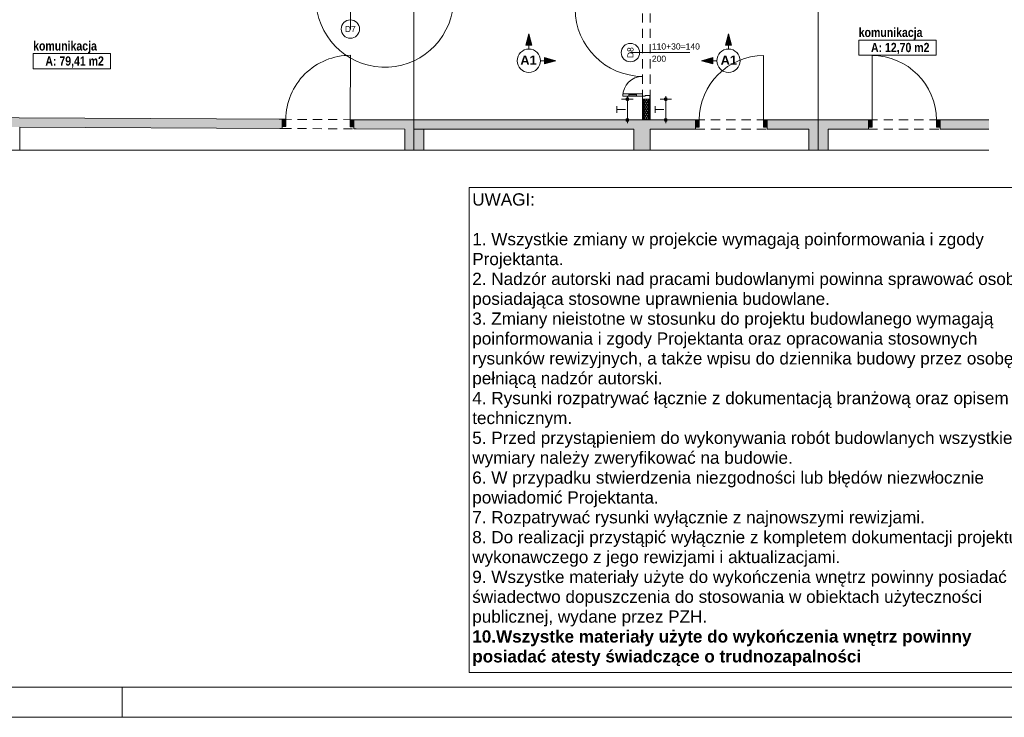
# Paper-space layout 'A-44 WYKOŃCZENIA ŚCIAN - PIĘTRO -1' of a CAD drawing. Header units: millimetres. Extents: x 0 to 594, y 0 to 297.
# Tile 3 of 16: x 217 to 378, y 0 to 114. Entities that reach past the tile are written whole.
import ezdxf
from ezdxf.xclip import XClip

# ---------------------------------------------------------------- set-up
doc = ezdxf.new("R2010")
doc.units = ezdxf.units.MM
doc.header["$MEASUREMENT"] = 0
doc.header["$XCLIPFRAME"] = 0
for name, pattern in [('DASHDOTX2', [1000, 500, -250, 0, -250]), ('Przer. długie kreski', [2.5, 1.5, -1]), ('PRZERYWANA_DU_A', [550, 350.0000000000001, -199.9999999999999])]:
    doc.linetypes.add(name, pattern=pattern)
for name, color, linetype, lineweight in [('0_Nr_pióra__1', 7, 'Continuous', 20), ('0_Nr_pióra__2', 8, 'Continuous', 13), ('A__OKŁADZINY ŚCIAN_Nr_pióra__1', 7, 'Continuous', 20), ('A_ściany proj_Nr_pióra__1', 7, 'Continuous', 20), ('A_ściany_Nr_pióra__1', 7, 'Continuous', 20), ('Drzwi Archicad_Nr_pióra__1', 7, 'Continuous', 20), ('Drzwi Archicad_Nr_pióra__3', 252, 'Continuous', 13), ('Znaczniki drzwi Archicada_Nr_pióra__3', 252, 'Continuous', 13)]:
    doc.layers.add(name, color=color, linetype=linetype, lineweight=lineweight)
for name, color, linetype in [('A__OKŁADZINY ŚCIAN', 7, 'Continuous'), ('A_podrys', 7, 'Continuous'), ('A_ściany', 7, 'Continuous'), ('A_ściany proj', 7, 'Continuous'), ('Drzwi Archicad', 7, 'Continuous')]:
    doc.layers.add(name, color=color, linetype=linetype)
for name, color, linetype, lineweight, true_color in [('A__OKŁADZINY ŚCIAN_Nr_pióra__7', 7, 'Continuous', 18, 0x171717), ('A_Arkusz_Nr_pióra__255', 7, 'Continuous', 15, 0x242424), ('A_osie_Nr_pióra__16', 7, 'Continuous', 5, 0x0f0f0f), ('A_ściany proj_Nr_pióra__21', 7, 'Continuous', 5, 0xb0b0b0), ('A_ściany_Nr_pióra__10', 7, 'Continuous', 13, 0x4b4b4b)]:
    doc.layers.add(name, color=color, linetype=linetype, lineweight=lineweight, true_color=true_color)
doc.styles.add('STYL_AUTOMATYCZNY_1', font='arial.ttf')
doc.styles.add('STYL_AUTOMATYCZNY_3', font='arial.ttf')
doc.styles.add('STYL_AUTOMATYCZNY_4', font='arial.ttf')
doc.styles.add('STYL_AUTOMATYCZNY_5', font='arial.ttf')
doc.styles.add('STYL_AUTOMATYCZNY_6', font='ARIALN.TTF')
pattern_1 = [(0, (-1493.656544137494, -286.4805992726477), (0, 1), [0, -1])]

# ---------------------------------------------------------------- blocks, each defined once
blk = doc.blocks.new('Rysunek_1_1', base_point=(-1493.656544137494, -286.4805992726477))
at = {"layer": 'A__OKŁADZINY ŚCIAN', "linetype": 'Continuous', "lineweight": 0, "true_color": 0x000000}
for points in [[(300.4115186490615, 111.5873947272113), (299.9115186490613, 109.7213697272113), (300.9115186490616, 109.7213697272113)], [(332.9992939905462, 111.5873947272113), (332.499293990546, 109.7213697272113), (333.4992939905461, 109.7213697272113)], [(304.8143472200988, 107.1845661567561), (302.9483222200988, 107.684566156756), (302.9483222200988, 106.6845661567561)], [(328.5964654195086, 107.1845661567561), (330.4624904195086, 106.6845661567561), (330.4624904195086, 107.684566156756)]]:
    blk.add_hatch(color=18, dxfattribs=at).paths.add_polyline_path(points)
at = {"layer": 'A__OKŁADZINY ŚCIAN', "linetype": 'Continuous', "lineweight": 0, "true_color": 0x171717}
for points in [[(316.2405648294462, 100.9061957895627), (316.259594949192, 100.8105249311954), (316.3137881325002, 100.7294190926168), (316.394893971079, 100.6752259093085), (316.4905648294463, 100.6561957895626), (316.5862356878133, 100.6752259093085), (316.6673415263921, 100.7294190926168), (316.7215347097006, 100.8105249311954), (316.7405648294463, 100.9061957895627), (316.7215347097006, 101.0018666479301), (316.6673415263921, 101.0829724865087), (316.5862356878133, 101.137165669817), (316.4905648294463, 101.1561957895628), (316.394893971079, 101.137165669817), (316.3137881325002, 101.0829724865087), (316.259594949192, 101.0018666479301)], [(322.5114059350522, 100.9061957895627), (322.530436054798, 100.8105249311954), (322.5846292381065, 100.7294190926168), (322.6657350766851, 100.6752259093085), (322.7614059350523, 100.6561957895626), (322.8570767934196, 100.6752259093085), (322.9381826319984, 100.7294190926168), (322.9923758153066, 100.8105249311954), (323.0114059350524, 100.9061957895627), (322.9923758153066, 101.0018666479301), (322.9381826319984, 101.0829724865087), (322.8570767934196, 101.137165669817), (322.7614059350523, 101.1561957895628), (322.6657350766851, 101.137165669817), (322.5846292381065, 101.0829724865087), (322.530436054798, 101.0018666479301)], [(316.2405648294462, 97.5117810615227), (316.259594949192, 97.41611020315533), (316.3137881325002, 97.33500436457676), (316.394893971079, 97.28081118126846), (316.4905648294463, 97.26178106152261), (316.5862356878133, 97.28081118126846), (316.6673415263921, 97.33500436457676), (316.7215347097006, 97.41611020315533), (316.7405648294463, 97.5117810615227), (316.7215347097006, 97.60745191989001), (316.6673415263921, 97.68855775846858), (316.5862356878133, 97.74275094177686), (316.4905648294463, 97.76178106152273), (316.394893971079, 97.74275094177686), (316.3137881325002, 97.68855775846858), (316.259594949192, 97.60745191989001)], [(322.5114059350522, 97.5117810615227), (322.530436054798, 97.41611020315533), (322.5846292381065, 97.33500436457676), (322.6657350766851, 97.28081118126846), (322.7614059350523, 97.26178106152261), (322.8570767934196, 97.28081118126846), (322.9381826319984, 97.33500436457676), (322.9923758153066, 97.41611020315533), (323.0114059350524, 97.5117810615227), (322.9923758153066, 97.60745191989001), (322.9381826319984, 97.68855775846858), (322.8570767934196, 97.74275094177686), (322.7614059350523, 97.76178106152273), (322.6657350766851, 97.74275094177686), (322.5846292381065, 97.68855775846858), (322.530436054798, 97.60745191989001)]]:
    blk.add_hatch(color=250, dxfattribs=at).paths.add_polyline_path(points)
at = {"layer": 'A_ściany', "linetype": 'Continuous', "lineweight": 0, "true_color": 0x000000}
for points in [[(163.4343449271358, 96.6203977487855), (260.1315571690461, 96.1163363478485), (260.1393760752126, 97.61631572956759), (163.4421638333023, 98.1203771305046)], [(271.83921807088, 97.55532685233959), (271.8313991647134, 96.0553474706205), (281.6366562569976, 96.00423482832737), (281.640564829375, 97.50423534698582)], [(281.6405648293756, 97.50423482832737), (281.6366552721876, 96.00423482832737), (327.6375297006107, 96.00423482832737), (327.6375297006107, 97.50423482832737)], [(339.337529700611, 97.50423482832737), (339.337529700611, 96.00423482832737), (355.840564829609, 96.00423482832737), (355.840564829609, 97.50423482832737)], [(367.5405667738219, 97.50423403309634), (367.5405667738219, 96.0042369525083), (375.5347870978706, 96.0042369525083), (375.5347870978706, 97.50423403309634)], [(280.1366563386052, 92.59423661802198), (283.2766557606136, 92.59423661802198), (283.2766557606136, 95.99568495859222), (280.1366563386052, 96.01205350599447)], [(317.5405659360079, 92.5942354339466), (320.2405661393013, 92.5942354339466), (320.2405661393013, 96.00423293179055), (317.5405659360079, 96.00423293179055)], [(346.1405658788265, 92.59423661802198), (349.2805653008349, 92.59423661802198), (349.2805653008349, 96.0042349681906), (346.1405658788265, 96.0042349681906)]]:
    blk.add_hatch(color=18, dxfattribs=at).paths.add_polyline_path(points)
at = {"layer": 'A_ściany proj', "linetype": 'Continuous', "lineweight": 13}
h = blk.add_hatch(dxfattribs=at)
h.set_pattern_fill('gypsum_0001', color=8, style=0, pattern_type=2)
h.set_pattern_definition(pattern_1)
h.paths.add_polyline_path([(318.9905648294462, 97.51178106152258), (319.1155647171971, 97.51178106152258), (319.1155647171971, 100.906195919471), (318.9905648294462, 100.906195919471)])
h = blk.add_hatch(dxfattribs=at)
h.set_pattern_fill('gypsum_0001', color=8, style=0, pattern_type=2)
h.set_pattern_definition(pattern_1)
h.paths.add_polyline_path([(319.1155647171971, 97.51178106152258), (319.2405649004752, 97.51178106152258), (319.2405649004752, 100.906195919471), (319.1155647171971, 100.906195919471)])
h = blk.add_hatch(dxfattribs=at)
h.set_pattern_fill('batt_insulation_0001', color=8, style=0, pattern_type=2)
h.set_pattern_definition([(60.00000000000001, (-1493.656544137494, -286.4805992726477), (-0.2598076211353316, 0.1499999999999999), []), (120, (-1493.656544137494, -286.4805992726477), (0.2598076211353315, 0.15), [])])
h.paths.add_polyline_path([(319.2405649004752, 97.51178106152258), (319.990564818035, 97.51178106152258), (319.990564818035, 100.906195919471), (319.2405649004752, 100.906195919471)])
h = blk.add_hatch(dxfattribs=at)
h.set_pattern_fill('gypsum_0001', color=8, style=0, pattern_type=2)
h.set_pattern_definition(pattern_1)
h.paths.add_polyline_path([(319.990564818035, 97.51178106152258), (320.1155647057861, 97.51178106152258), (320.1155647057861, 100.906195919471), (319.990564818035, 100.906195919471)])
h = blk.add_hatch(dxfattribs=at)
h.set_pattern_fill('gypsum_0001', color=8, style=0, pattern_type=2)
h.set_pattern_definition(pattern_1)
h.paths.add_polyline_path([(320.1155647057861, 97.51178106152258), (320.240564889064, 97.51178106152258), (320.240564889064, 100.906195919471), (320.1155647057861, 100.906195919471)])
at = {"layer": 'Drzwi Archicad', "linetype": 'Continuous', "lineweight": 0, "true_color": 0xfdfdfd}
for points in [[(260.1333821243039, 96.46633137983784), (260.7333739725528, 96.46320375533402), (260.7393685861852, 97.61318813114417), (260.1393767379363, 97.616315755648)], [(271.8392177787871, 97.555327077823), (271.2392259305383, 97.55845470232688), (271.2332313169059, 96.40847032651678), (271.8332231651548, 96.40534270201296)], [(327.6375297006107, 96.35423482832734), (328.2375297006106, 96.35423482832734), (328.2375297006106, 97.50423482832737), (327.6375297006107, 97.50423482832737)], [(339.337529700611, 97.50423482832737), (338.7375297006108, 97.50423482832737), (338.7375297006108, 96.35423482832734), (339.337529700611, 96.35423482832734)], [(355.840564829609, 97.50423482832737), (355.840564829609, 96.35423482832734), (356.4405648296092, 96.35423482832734), (356.4405648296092, 97.50423482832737)], [(367.5405648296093, 96.35423482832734), (367.5405648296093, 97.50423482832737), (366.9405648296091, 97.50423482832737), (366.9405648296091, 96.35423482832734)]]:
    blk.add_hatch(color=7, dxfattribs=at).paths.add_polyline_path(points)
at = {"layer": '0_Nr_pióra__1', "color": 7, "linetype": 'Continuous', "lineweight": 20}
for p, q in [((354.2657433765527, 110.5506320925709), (354.2657433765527, 108.0800450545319)), ((354.2657433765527, 110.5506320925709), (366.9182050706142, 110.5506320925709)), ((366.9182050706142, 110.5506320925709), (366.9182050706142, 108.0800450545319)), ((219.4736291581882, 108.3451737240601), (219.4736291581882, 105.8745866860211)), ((219.4736291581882, 108.3451737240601), (232.1260871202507, 108.3451737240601)), ((232.1260871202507, 108.3451737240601), (232.1260871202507, 105.8745866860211)), ((354.2657433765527, 108.0800450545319), (366.9182050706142, 108.0800450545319)), ((219.4736291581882, 105.8745866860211), (232.1260871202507, 105.8745866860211))]:
    blk.add_line(p, q, dxfattribs=at)
at = {"layer": '0_Nr_pióra__2', "color": 8, "linetype": 'PRZERYWANA_DU_A', "lineweight": 13, "flags": 128}
for points in [[(375.5347897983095, 92.59423482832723), (375.5347897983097, 187.5942348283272)], [(133.4695795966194, 92.59423482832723), (290.5347897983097, 92.59423482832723)], [(290.5347897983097, 92.59423482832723), (375.5347897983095, 92.59423482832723)]]:
    blk.add_lwpolyline(points, dxfattribs=at)
at = {"layer": 'A__OKŁADZINY ŚCIAN_Nr_pióra__1', "color": 7, "linetype": 'Continuous', "lineweight": 20}
for p, q in [((300.4115168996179, 111.5873963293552), (299.9115186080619, 109.7213707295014)), ((300.4115168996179, 111.5873963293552), (300.9115189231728, 109.7213707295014)), ((332.9992944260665, 111.5873963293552), (332.4992924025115, 109.7213707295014)), ((332.9992944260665, 111.5873963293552), (333.4992927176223, 109.7213707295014)), ((300.9115189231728, 109.7213707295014), (299.9115186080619, 109.7213707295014)), ((300.4115168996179, 109.0873936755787), (300.4115168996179, 109.7213707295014)), ((333.4992927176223, 109.7213707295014), (332.4992924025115, 109.7213707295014)), ((332.9992944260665, 109.0873936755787), (332.9992944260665, 109.7213707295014)), ((302.3143474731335, 107.184566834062), (302.9483207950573, 107.184566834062)), ((302.9483207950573, 106.6845648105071), (302.9483207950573, 107.6845651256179)), ((304.8143463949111, 107.184566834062), (302.9483207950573, 107.6845651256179)), ((304.8143463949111, 107.184566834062), (302.9483207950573, 106.6845648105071)), ((328.5964649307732, 107.184566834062), (330.462490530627, 107.6845651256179)), ((328.5964649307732, 107.184566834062), (330.462490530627, 106.6845648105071)), ((330.462490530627, 107.6845651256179), (330.462490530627, 106.6845648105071)), ((331.0964638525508, 107.184566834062), (330.462490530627, 107.184566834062))]:
    blk.add_line(p, q, dxfattribs=at)
for centre in [(300.4115186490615, 107.1845661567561), (332.9992939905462, 107.1845661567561)]:
    blk.add_circle(centre, 1.902828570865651, dxfattribs=at)
at = {"layer": 'A__OKŁADZINY ŚCIAN_Nr_pióra__7', "color": 250, "linetype": 'Continuous', "lineweight": 18, "true_color": 0x171717}
for p, q in [((316.4905656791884, 101.1561942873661), (316.4905656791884, 101.406197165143)), ((322.7614061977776, 101.1561942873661), (322.7614061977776, 101.406197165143)), ((316.2405665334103, 100.9061951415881), (315.5530651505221, 100.9061951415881)), ((316.4905656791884, 97.76178076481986), (316.4905656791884, 100.6561959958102)), ((317.4280662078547, 100.9061951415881), (316.7405648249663, 100.9061951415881)), ((322.5114070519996, 100.9061951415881), (321.8239056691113, 100.9061951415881)), ((322.7614061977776, 97.76178076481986), (322.7614061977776, 100.6561959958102)), ((323.6989067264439, 100.9061951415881), (323.0114053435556, 100.9061951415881)), ((316.2405665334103, 97.5117816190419), (315.5530651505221, 97.5117816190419)), ((316.4905656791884, 97.01177959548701), (316.4905656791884, 97.26178247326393)), ((317.4280662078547, 97.5117816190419), (316.7405648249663, 97.5117816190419)), ((322.5114070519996, 97.5117816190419), (321.8239056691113, 97.5117816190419)), ((322.7614061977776, 97.01177959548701), (322.7614061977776, 97.26178247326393)), ((323.6989067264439, 97.5117816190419), (323.0114053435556, 97.5117816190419))]:
    blk.add_line(p, q, dxfattribs=at)
for centre in [(316.4905648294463, 100.9061957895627), (322.7614059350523, 100.9061957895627), (316.4905648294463, 97.51178106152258), (322.7614059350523, 97.51178106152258)]:
    blk.add_circle(centre, 0.25, dxfattribs=at)
at = {"layer": 'A_osie_Nr_pióra__16', "color": 250, "linetype": 'DASHDOTX2', "lineweight": 5, "true_color": 0x0f0f0f}
for p, q in [((281.6405660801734, 242.0522125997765), (281.6405660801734, 92.59423444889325)), ((347.6405644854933, 242.0522125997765), (347.6405644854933, 92.59423444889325))]:
    blk.add_line(p, q, dxfattribs=at)
at = {"layer": 'A_ściany proj_Nr_pióra__1', "color": 7, "linetype": 'Continuous', "lineweight": 20, "flags": 128}
for points in [[(318.9905648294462, 100.906195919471), (318.9905648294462, 97.51178106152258)], [(320.2405648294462, 97.51178106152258), (320.2405648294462, 100.906195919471)]]:
    blk.add_lwpolyline(points, dxfattribs=at)
at = {"layer": 'A_ściany proj_Nr_pióra__21', "color": 253, "linetype": 'Continuous', "lineweight": 5, "true_color": 0xb0b0b0}
for p, q in [((318.9905646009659, 100.9061951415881), (319.1155641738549, 100.9061951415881)), ((319.1155641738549, 100.9061951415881), (319.1155641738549, 97.5117816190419)), ((319.1155641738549, 100.9061951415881), (319.2405637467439, 100.9061951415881)), ((319.2405637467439, 100.9061951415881), (319.2405637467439, 97.5117816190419)), ((319.2405637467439, 100.9061951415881), (319.9905649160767, 100.9061951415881)), ((319.9905649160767, 97.5117816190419), (319.9905649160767, 100.9061951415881)), ((319.9905649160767, 100.9061951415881), (320.1155644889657, 100.9061951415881)), ((320.1155644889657, 97.5117816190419), (320.1155644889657, 100.9061951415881)), ((320.1155644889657, 100.9061951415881), (320.1405651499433, 100.9061951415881)), ((320.1405651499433, 100.9061951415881), (320.2405640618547, 100.9061951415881))]:
    blk.add_line(p, q, dxfattribs=at)
at = {"layer": 'A_ściany proj_Nr_pióra__21', "color": 253, "linetype": 'Continuous', "lineweight": 5, "true_color": 0xb0b0b0, "flags": 128}
for points in [[(318.9905648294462, 97.51178106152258), (319.1155648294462, 97.51178106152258)], [(319.1155648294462, 97.51178106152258), (319.2405648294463, 97.51178106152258)], [(319.2405648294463, 97.51178106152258), (319.9905648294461, 97.51178106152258)], [(319.9905648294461, 97.51178106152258), (320.1155648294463, 97.51178106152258)], [(320.1155648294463, 97.51178106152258), (320.2405648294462, 97.51178106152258)]]:
    blk.add_lwpolyline(points, dxfattribs=at)
at = {"layer": 'A_ściany_Nr_pióra__1', "color": 7, "linetype": 'Continuous', "lineweight": 20}
for p, q in [((260.1393781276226, 97.61631490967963), (259.6693813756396, 97.61876683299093)), ((260.1333808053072, 96.46633302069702), (260.1315558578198, 96.11633496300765)), ((260.1393781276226, 97.61631490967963), (260.1333808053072, 96.46633302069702)), ((271.8392172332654, 97.5553265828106), (271.833223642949, 96.40534096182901)), ((271.8392172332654, 97.5553265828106), (272.3092102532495, 97.55287839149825)), ((327.6375315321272, 97.50423551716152), (327.1675310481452, 97.50423551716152)), ((327.6375315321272, 97.50423551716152), (327.6375315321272, 96.35423496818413)), ((339.3375311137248, 97.50423551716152), (339.8075278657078, 97.50423551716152)), ((339.3375311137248, 97.50423551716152), (339.3375311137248, 96.35423496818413)), ((355.8405648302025, 97.50423551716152), (355.3705643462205, 97.50423551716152)), ((355.8405648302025, 97.50423551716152), (355.8405648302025, 96.35423496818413)), ((367.5405644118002, 97.50423551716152), (368.0105648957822, 97.50423551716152)), ((367.5405644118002, 97.50423551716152), (367.5405644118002, 96.35423496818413)), ((260.1315558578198, 96.11633496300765), (259.7615617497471, 96.11826440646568)), ((271.833223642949, 96.40534096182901), (271.8313986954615, 96.0553466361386)), ((271.8313986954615, 96.0553466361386), (272.2013928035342, 96.05341719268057)), ((327.6375315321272, 96.00423317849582), (327.2675299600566, 96.00423317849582)), ((327.6375315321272, 96.35423496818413), (327.6375315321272, 96.00423317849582)), ((339.3375311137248, 96.35423496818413), (339.3375311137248, 96.00423317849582)), ((339.3375311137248, 96.00423317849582), (339.7075289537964, 96.00423317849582)), ((355.8405648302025, 96.00423317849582), (355.470563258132, 96.00423317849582)), ((355.8405648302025, 96.35423496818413), (355.8405648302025, 96.00423317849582)), ((367.5405644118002, 96.35423496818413), (367.5405644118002, 96.00423317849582)), ((367.5405644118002, 96.00423317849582), (367.9105659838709, 96.00423317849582))]:
    blk.add_line(p, q, dxfattribs=at)
at = {"layer": 'A_ściany_Nr_pióra__1', "color": 7, "linetype": 'Continuous', "lineweight": 20, "flags": 128}
for points in [[(260.1393758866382, 97.61631576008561), (163.4421640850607, 98.12037689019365)], [(281.640564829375, 97.50423482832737), (271.8392168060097, 97.55532708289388)], [(327.6375297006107, 97.50423482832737), (281.6405648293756, 97.50423482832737)], [(355.840564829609, 97.50423482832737), (339.337529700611, 97.50423482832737)], [(375.5347897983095, 97.50423482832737), (367.5405648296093, 97.50423482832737)], [(217.2805648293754, 96.33970886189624), (260.1315575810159, 96.11633613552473)], [(217.2805648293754, 92.59423482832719), (217.2805648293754, 96.3397088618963)], [(271.8313995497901, 96.0553474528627), (280.1366552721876, 96.01205399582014)], [(280.1366552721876, 96.0120539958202), (280.1366552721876, 92.59423482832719)], [(281.6366552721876, 96.00423482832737), (317.5405648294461, 96.00423482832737)], [(283.2766552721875, 92.59423482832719), (283.2766552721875, 95.99568587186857)], [(317.5405648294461, 96.00423482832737), (317.5405648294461, 92.59423482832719)], [(320.2405648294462, 96.00423482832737), (327.6375297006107, 96.00423482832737)], [(320.2405648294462, 92.59423482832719), (320.2405648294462, 96.00423482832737)], [(339.337529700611, 96.00423482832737), (346.1405648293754, 96.00423482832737)], [(346.1405648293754, 96.00423482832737), (346.1405648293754, 92.59423482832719)], [(349.2805648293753, 96.00423482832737), (355.840564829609, 96.00423482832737)], [(349.2805648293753, 92.59423482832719), (349.2805648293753, 96.00423482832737)], [(367.5405648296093, 96.00423482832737), (375.5347897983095, 96.00423482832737)]]:
    blk.add_lwpolyline(points, dxfattribs=at)
at = {"layer": 'A_ściany_Nr_pióra__10', "color": 251, "linetype": 'Przer. długie kreski', "lineweight": 13, "true_color": 0x4b4b4b}
for p, q in [((260.1393781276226, 97.61631490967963), (271.8392172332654, 97.5553265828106)), ((327.6375315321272, 97.50423551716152), (339.3375311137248, 97.50423551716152)), ((355.8405648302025, 97.50423551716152), (367.5405644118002, 97.50423551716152)), ((260.1315558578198, 96.11633496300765), (271.8313986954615, 96.0553466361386)), ((327.6375315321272, 96.00423317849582), (339.3375311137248, 96.00423317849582)), ((355.8405648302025, 96.00423317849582), (367.5405644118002, 96.00423317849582))]:
    blk.add_line(p, q, dxfattribs=at)
at = {"layer": 'Drzwi Archicad_Nr_pióra__1', "color": 7, "linetype": 'Continuous', "lineweight": 20}
for p, q in [((271.239227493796, 97.55845399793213), (271.2939609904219, 108.058313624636)), ((338.7375301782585, 97.50423551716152), (338.7375301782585, 108.0042332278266)), ((356.4405657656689, 97.50423551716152), (356.4405657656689, 108.0042332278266)), ((260.1393781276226, 97.61631490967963), (259.6693813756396, 97.61876683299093)), ((260.1393781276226, 97.61631490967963), (259.6693813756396, 97.61876683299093)), ((260.1333808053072, 96.46633302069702), (260.1315558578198, 96.11633496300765)), ((260.1333808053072, 96.46633302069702), (260.1315558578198, 96.11633496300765)), ((260.1393781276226, 97.61631490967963), (260.1333808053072, 96.46633302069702)), ((260.1393781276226, 97.61631490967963), (260.1333808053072, 96.46633302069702)), ((260.1393781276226, 97.61631490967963), (260.1333808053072, 96.46633302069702)), ((260.1333808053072, 96.46633302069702), (260.7333742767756, 96.46320560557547)), ((260.7393678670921, 97.61318749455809), (260.1393781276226, 97.61631490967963)), ((260.7333742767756, 96.46320560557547), (260.7393678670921, 97.61318749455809)), ((271.239227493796, 97.55845399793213), (271.2332301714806, 96.40847210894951)), ((271.8392172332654, 97.5553265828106), (271.239227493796, 97.55845399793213)), ((271.833223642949, 96.40534096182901), (271.8392172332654, 97.5553265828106)), ((271.8392172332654, 97.5553265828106), (271.833223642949, 96.40534096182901)), ((271.8392172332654, 97.5553265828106), (271.833223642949, 96.40534096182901)), ((271.8392172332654, 97.5553265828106), (272.3092102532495, 97.55287839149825)), ((271.8392172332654, 97.5553265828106), (272.3092102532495, 97.55287839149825)), ((327.6375315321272, 97.50423551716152), (327.1675310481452, 97.50423551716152)), ((327.6375315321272, 97.50423551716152), (327.1675310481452, 97.50423551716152)), ((328.2375287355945, 97.50423551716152), (327.6375315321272, 97.50423551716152)), ((327.6375315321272, 97.50423551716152), (327.6375315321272, 96.35423496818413)), ((327.6375315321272, 97.50423551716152), (327.6375315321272, 96.35423496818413)), ((327.6375315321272, 97.50423551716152), (327.6375315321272, 96.35423496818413)), ((328.2375287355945, 96.35423496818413), (328.2375287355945, 97.50423551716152)), ((339.3375311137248, 97.50423551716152), (338.7375301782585, 97.50423551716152)), ((338.7375301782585, 97.50423551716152), (338.7375301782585, 96.35423496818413)), ((339.3375311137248, 96.35423496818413), (339.3375311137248, 97.50423551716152)), ((339.3375311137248, 97.50423551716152), (339.3375311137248, 96.35423496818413)), ((339.3375311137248, 97.50423551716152), (339.3375311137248, 96.35423496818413)), ((339.3375311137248, 97.50423551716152), (339.8075278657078, 97.50423551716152)), ((339.3375311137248, 97.50423551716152), (339.8075278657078, 97.50423551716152)), ((355.8405648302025, 97.50423551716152), (355.3705643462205, 97.50423551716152)), ((355.8405648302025, 97.50423551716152), (355.3705643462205, 97.50423551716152)), ((355.8405648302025, 97.50423551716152), (356.4405657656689, 97.50423551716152)), ((355.8405648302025, 96.35423496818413), (355.8405648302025, 97.50423551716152)), ((355.8405648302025, 97.50423551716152), (355.8405648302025, 96.35423496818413)), ((355.8405648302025, 97.50423551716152), (355.8405648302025, 96.35423496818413)), ((356.4405657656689, 97.50423551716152), (356.4405657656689, 96.35423496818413)), ((366.940563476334, 96.35423496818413), (366.940563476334, 97.50423551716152)), ((366.940563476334, 97.50423551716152), (367.5405644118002, 97.50423551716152)), ((367.5405644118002, 97.50423551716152), (367.5405644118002, 96.35423496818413)), ((367.5405644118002, 97.50423551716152), (367.5405644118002, 96.35423496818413)), ((367.5405644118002, 97.50423551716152), (367.5405644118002, 96.35423496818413)), ((367.5405644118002, 97.50423551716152), (368.0105648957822, 97.50423551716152)), ((367.5405644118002, 97.50423551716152), (368.0105648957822, 97.50423551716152)), ((260.1315558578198, 96.11633496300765), (259.7615617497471, 96.11826440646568)), ((260.1315558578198, 96.11633496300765), (259.7615617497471, 96.11826440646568)), ((271.2332301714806, 96.40847210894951), (271.833223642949, 96.40534096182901)), ((271.833223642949, 96.40534096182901), (271.8313986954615, 96.0553466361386)), ((271.833223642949, 96.40534096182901), (271.8313986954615, 96.0553466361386)), ((271.8313986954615, 96.0553466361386), (272.2013928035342, 96.05341719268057)), ((271.8313986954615, 96.0553466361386), (272.2013928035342, 96.05341719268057)), ((327.6375315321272, 96.00423317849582), (327.2675299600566, 96.00423317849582)), ((327.6375315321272, 96.00423317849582), (327.2675299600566, 96.00423317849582)), ((327.6375315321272, 96.35423496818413), (328.2375287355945, 96.35423496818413)), ((327.6375315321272, 96.35423496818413), (327.6375315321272, 96.00423317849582)), ((327.6375315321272, 96.35423496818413), (327.6375315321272, 96.00423317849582)), ((338.7375301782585, 96.35423496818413), (339.3375311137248, 96.35423496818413)), ((339.3375311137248, 96.35423496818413), (339.3375311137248, 96.00423317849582)), ((339.3375311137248, 96.35423496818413), (339.3375311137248, 96.00423317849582)), ((339.3375311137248, 96.00423317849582), (339.7075289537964, 96.00423317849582)), ((339.3375311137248, 96.00423317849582), (339.7075289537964, 96.00423317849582)), ((355.8405648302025, 96.00423317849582), (355.470563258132, 96.00423317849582)), ((355.8405648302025, 96.00423317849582), (355.470563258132, 96.00423317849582)), ((356.4405657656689, 96.35423496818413), (355.8405648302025, 96.35423496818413)), ((355.8405648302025, 96.35423496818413), (355.8405648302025, 96.00423317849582)), ((355.8405648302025, 96.35423496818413), (355.8405648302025, 96.00423317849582)), ((367.5405644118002, 96.35423496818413), (366.940563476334, 96.35423496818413)), ((367.5405644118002, 96.35423496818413), (367.5405644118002, 96.00423317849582)), ((367.5405644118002, 96.35423496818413), (367.5405644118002, 96.00423317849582)), ((367.5405644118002, 96.00423317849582), (367.9105659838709, 96.00423317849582)), ((367.5405644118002, 96.00423317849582), (367.9105659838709, 96.00423317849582))]:
    blk.add_line(p, q, dxfattribs=at)
for centre, radius, start, end in [((271.2392259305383, 97.55845470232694), 10.50000000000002, 89.70133250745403, 179.7013325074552), ((338.7375297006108, 97.50423482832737), 10.50000000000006, 90, 180), ((356.4405648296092, 97.50423482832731), 10.50000000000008, 0, 90)]:
    blk.add_arc(centre, radius, start, end, dxfattribs=at)
at = {"layer": 'Drzwi Archicad_Nr_pióra__3', "color": 252, "linetype": 'Przer. długie kreski', "lineweight": 13}
for p, q in [((318.9905646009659, 100.9061951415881), (318.9905646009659, 116.1061939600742)), ((320.2405640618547, 100.9061951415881), (320.2405640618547, 116.1061939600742))]:
    blk.add_line(p, q, dxfattribs=at)
at = {"layer": 'Drzwi Archicad_Nr_pióra__3', "color": 252, "linetype": 'Continuous', "lineweight": 13}
for p, q in [((316.7505665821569, 101.7861967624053), (315.7505662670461, 101.7861967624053)), ((315.7505662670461, 101.7861967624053), (315.7505662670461, 101.3861973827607)), ((315.7505662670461, 101.3861973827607), (316.7505665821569, 101.3861973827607)), ((316.7505665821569, 101.3861973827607), (316.7505665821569, 101.7861967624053)), ((316.7505665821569, 101.5861952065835), (317.9905642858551, 101.5861952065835)), ((318.9905646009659, 101.7861967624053), (317.9905642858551, 101.7861967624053)), ((317.9905642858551, 101.7861967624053), (317.9905642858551, 101.3861973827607)), ((317.9905642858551, 101.3861973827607), (318.9905646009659, 101.3861973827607)), ((318.9905646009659, 101.3861973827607), (318.9905646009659, 101.7861967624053)), ((319.3905639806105, 101.3861973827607), (318.9905646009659, 101.3861973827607)), ((318.9905646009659, 101.3861973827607), (318.9905646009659, 100.9061951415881)), ((320.1405651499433, 101.5061960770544), (319.3905639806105, 101.5061960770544)), ((319.3905639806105, 101.5061960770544), (319.3905639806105, 101.3861973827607)), ((320.1405651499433, 100.9061951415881), (320.1405651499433, 101.5061960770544)), ((318.9905646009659, 100.9061951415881), (320.1405651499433, 100.9061951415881)), ((318.9905646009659, 100.9061951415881), (319.1155641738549, 100.9061951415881)), ((318.9905646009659, 100.9061951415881), (319.1155641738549, 100.9061951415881)), ((319.1155641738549, 100.9061951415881), (319.2405637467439, 100.9061951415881)), ((319.1155641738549, 100.9061951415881), (319.2405637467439, 100.9061951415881)), ((319.2405637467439, 100.9061951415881), (319.9905649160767, 100.9061951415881)), ((319.2405637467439, 100.9061951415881), (319.9905649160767, 100.9061951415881)), ((319.9905649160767, 100.9061951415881), (320.1155644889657, 100.9061951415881)), ((319.9905649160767, 100.9061951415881), (320.1155644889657, 100.9061951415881)), ((320.1155644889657, 100.9061951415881), (320.1405651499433, 100.9061951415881)), ((320.1155644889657, 100.9061951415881), (320.1405651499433, 100.9061951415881)), ((320.1405651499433, 100.9061951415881), (320.2405640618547, 100.9061951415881))]:
    blk.add_line(p, q, dxfattribs=at)
at = {"layer": 'Drzwi Archicad_Nr_pióra__3', "color": 252, "linetype": 'Continuous', "lineweight": 13, "flags": 128}
for points in [[(316.7505648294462, 101.5861957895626), (317.9905648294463, 101.5861957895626), (317.9905648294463, 101.7861957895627), (316.7505648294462, 101.7861957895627)], [(316.7505648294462, 101.3861957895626), (317.9905648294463, 101.3861957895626), (317.9905648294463, 101.5861957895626), (316.7505648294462, 101.5861957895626)]]:
    blk.add_lwpolyline(points, close=True, dxfattribs=at)
at = {"layer": 'Drzwi Archicad_Nr_pióra__3', "color": 252, "linetype": 'Continuous', "lineweight": 13}
for centre, radius, start, end in [((276.8855648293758, 117.3442348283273), 11.24000000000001, 180, 355.0000000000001), ((318.9905648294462, 115.6261957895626), 10.99999999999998, 180, 270), ((318.9905648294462, 101.3861957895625), 3.240000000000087, 90, 180)]:
    blk.add_arc(centre, radius, start, end, dxfattribs=at)
at = {"layer": 'Znaczniki drzwi Archicada_Nr_pióra__3', "color": 252, "linetype": 'Continuous', "lineweight": 13}
for p, q in [((271.2655642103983, 112.3442345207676), (271.2655642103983, 122.5942330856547)), ((316.9905639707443, 108.5061945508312), (326.6744668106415, 108.5061945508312))]:
    blk.add_line(p, q, dxfattribs=at)
at = {"layer": 'Znaczniki drzwi Archicada_Nr_pióra__3', "color": 252, "linetype": 'Continuous', "lineweight": 13, "flags": 128}
for points in [[(269.7655648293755, 112.3442348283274, 0.9999999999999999), (272.7655648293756, 112.3442348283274, 0.9999999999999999)], [(316.9905648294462, 110.0061957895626, 0.9999999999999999), (316.9905648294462, 107.0061957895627, 0.9999999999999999)]]:
    blk.add_lwpolyline(points, format="xyb", close=True, dxfattribs=at)
at = {"layer": '0_Nr_pióra__1', "color": 7, "linetype": 'Continuous', "lineweight": 20, "char_height": 1.5, "attachment_point": 1, "style": 'STYL_AUTOMATYCZNY_6'}
for s, insert in [('\\A1;{\\pql;\\fArial Narrow|b1|i0|c238|p0;\\W1.000000;komunikacja}', (354.2657436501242, 112.5517815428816)), ('\\A1;{\\pql;\\fArial Narrow|b1|i0|c238|p0;\\W1.000000;komunikacja}', (219.4736279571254, 110.3463241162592)), ('\\A1;{\\pql;\\fArial Narrow|b1|i0|c238|p0;\\W1.000000;A: 12,70 m2}', (356.265743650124, 110.0863634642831)), ('\\A1;{\\pql;\\fArial Narrow|b1|i0|c238|p0;\\W1.000000;A: 79,41 m2}', (221.4736279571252, 107.8809060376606))]:
    blk.add_mtext(s, dxfattribs=dict(at, insert=insert))
at = {"layer": 'A__OKŁADZINY ŚCIAN_Nr_pióra__1', "color": 7, "linetype": 'Continuous', "lineweight": 20, "char_height": 1.5, "style": 'STYL_AUTOMATYCZNY_3'}
for s, insert, attachment_point in [('\\A1;{\\pqr;\\fArial|b1|i0|c238|p0;\\W1.000000;A1}', (301.6938086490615, 107.2702839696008), 6), ('\\A1;{\\pql;\\fArial|b1|i0|c238|p0;\\W1.000000;A1}', (331.7170039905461, 107.2702839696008), 4)]:
    blk.add_mtext(s, dxfattribs=dict(at, insert=insert, attachment_point=attachment_point))
at = {"layer": 'A__OKŁADZINY ŚCIAN_Nr_pióra__7', "color": 250, "linetype": 'Continuous', "lineweight": 18, "true_color": 0x171717, "char_height": 1.5, "width": 1.256586, "attachment_point": 7, "rotation": 90, "style": 'STYL_AUTOMATYCZNY_5'}
for insert in [(316.1905648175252, 98.58069547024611), (322.4614059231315, 98.58069547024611)]:
    blk.add_mtext('\\A1;{\\pql;\\fArial|b0|i0|c238|p0;\\W1.000000;T}', dxfattribs=dict(at, insert=insert))
at = {"layer": 'Znaczniki drzwi Archicada_Nr_pióra__3', "color": 252, "linetype": 'Continuous', "lineweight": 13, "char_height": 1, "attachment_point": 7, "style": 'STYL_AUTOMATYCZNY_4'}
for s, insert in [('\\A1;{\\pql;\\fArial CE|b0|i0|c238|p0;\\W1.000000;D7}', (270.3632198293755, 111.8442419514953)), ('\\A1;{\\pql;\\fArial CE|b0|i0|c238|p0;\\W1.000000;110+30=140}', (320.490564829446, 108.9889694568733)), ('\\A1;{\\pql;\\fArial CE|b0|i0|c238|p0;\\W1.000000;200}', (320.490564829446, 106.9889694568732))]:
    blk.add_mtext(s, dxfattribs=dict(at, insert=insert))
at = {"layer": 'Znaczniki drzwi Archicada_Nr_pióra__3', "color": 252, "linetype": 'Continuous', "lineweight": 13, "insert": (317.5077911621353, 107.6038507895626), "char_height": 1, "attachment_point": 7, "rotation": 90, "style": 'STYL_AUTOMATYCZNY_4'}
blk.add_mtext('\\A1;{\\pql;\\fArial CE|b0|i0|c238|p0;\\W1.000000;D8}', dxfattribs=at)
blk = doc.blocks.new('Rysunek_4_4', base_point=(-1971.263718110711, -495.2003119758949))
at = {"layer": '0_Nr_pióra__2', "color": 8, "linetype": 'Continuous', "lineweight": 13}
for p, q in [((385.0920298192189, 86.49411076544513), (290.6675346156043, 86.49411076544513)), ((290.6675346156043, 86.49411076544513), (290.6675346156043, 7.309011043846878)), ((385.0920298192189, 7.309011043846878), (385.0920298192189, 86.49411076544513)), ((290.6675346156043, 7.309011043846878), (385.0920298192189, 7.309011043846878))]:
    blk.add_line(p, q, dxfattribs=at)
at = {"layer": '0_Nr_pióra__2', "color": 8, "linetype": 'Continuous', "lineweight": 13, "insert": (291.1675344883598, 85.5369685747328), "char_height": 2, "width": 93.4244950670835, "attachment_point": 1, "line_spacing_factor": 0.9725838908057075, "style": 'STYL_AUTOMATYCZNY_1'}
blk.add_mtext('\\A1;{\\pql;\\fArial|b0|i0|c238|p0;\\W1.000000;UWAGI:\\P\\pql;\\fArial|b0|i0|c238|p0;\\W1.000000;\\P\\pql;\\fArial|b0|i0|c238|p0;\\W1.000000;1. Wszystkie zmiany w projekcie wymagają poinformowania i zgody Projektanta.\\P\\pql;\\fArial|b0|i0|c238|p0;\\W1.000000;2. Nadzór autorski nad pracami budowlanymi powinna sprawować osoba posiadająca stosowne uprawnienia budowlane.\\P\\pql;\\fArial|b0|i0|c238|p0;\\W1.000000;3. Zmiany nieistotne w stosunku do projektu budowlanego wymagają poinformowania i zgody Projektanta oraz opracowania stosownych rysunków rewizyjnych, a także wpisu do dziennika budowy przez osobę pełniącą nadzór autorski.\\P\\pql;\\fArial|b0|i0|c238|p0;\\W1.000000;4. Rysunki rozpatrywać łącznie z dokumentacją branżową oraz opisem technicznym.\\P\\pql;\\pt3.76365;\\fArial|b0|i0|c238|p0;\\W1.000000;5. Przed przystąpieniem do wykonywania robót budowlanych wszystkie wymiary należy zweryfikować na budowie.\\P\\pql;\\fArial|b0|i0|c238|p0;\\W1.000000;6. W przypadku stwierdzenia niezgodności lub błędów niezwłocznie powiadomić Projektanta.\\P\\pql;\\fArial|b0|i0|c238|p0;\\W1.000000;7. Rozpatrywać rysunki wyłącznie z najnowszymi rewizjami.\\P\\pql;\\fArial|b0|i0|c238|p0;\\W1.000000;8. Do realizacji przystąpić wyłącznie z kompletem dokumentacji projektu wykonawczego z jego rewizjami i aktualizacjami.\\P\\pql;\\fArial|b0|i0|c238|p0;\\W1.000000;9. Wszystke materiały użyte do wykończenia wnętrz powinny posiadać świadectwo dopuszczenia do stosowania w obiektach użyteczności publicznej, wydane przez PZH.\\P\\pql;\\fArial|b1|i0|c238|p0;\\W1.000000;10.Wszystke materiały użyte do wykończenia wnętrz powinny posiadać atesty świadczące o trudnozapalności}', dxfattribs=at)

psp = doc.layouts.new('A-44 WYKOŃCZENIA ŚCIAN - PIĘTRO -1')

# ---------------------------------------------------------------- linework, layer by layer
at = {"layer": 'A_Arkusz_Nr_pióra__255', "color": 250, "linetype": 'Continuous', "lineweight": 15, "true_color": 0x242424}
for p, q in [((589.1, 4.90000140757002), (29.89980349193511, 4.900326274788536)), ((234.0000000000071, 5.067252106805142e-05), (234.0000000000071, 4.900050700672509))]:
    psp.add_line(p, q, dxfattribs=at)
at = {"layer": 'A_Arkusz_Nr_pióra__255', "color": 250, "linetype": 'Continuous', "lineweight": 15, "true_color": 0x242424, "flags": 128}
psp.add_lwpolyline([(0, 297), (594, 297), (594, 0), (0, 0)], close=True, dxfattribs=at)

# ---------------------------------------------------------------- block references
at = {"color": 37, "linetype": 'Continuous', "lineweight": 5, "true_color": 0x656532}
ref = psp.add_blockref('Rysunek_4_4', (-1971.263718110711, -495.2003119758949), dxfattribs=at)
XClip(ref).set_block_clipping_path([(289.3061920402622, 6.038872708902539), (386.7231034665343, 88.0344340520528)])
at = {"layer": 'A_podrys', "color": 37, "linetype": 'Continuous', "lineweight": 5, "true_color": 0x656532}
ref = psp.add_blockref('Rysunek_1_1', (-1493.656544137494, -286.4805992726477), dxfattribs=at)
XClip(ref).set_block_clipping_path([(125.0848185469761, 92.59423482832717), (375.5347897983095, 290.993703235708)])

doc.saveas('drawing.dxf')
